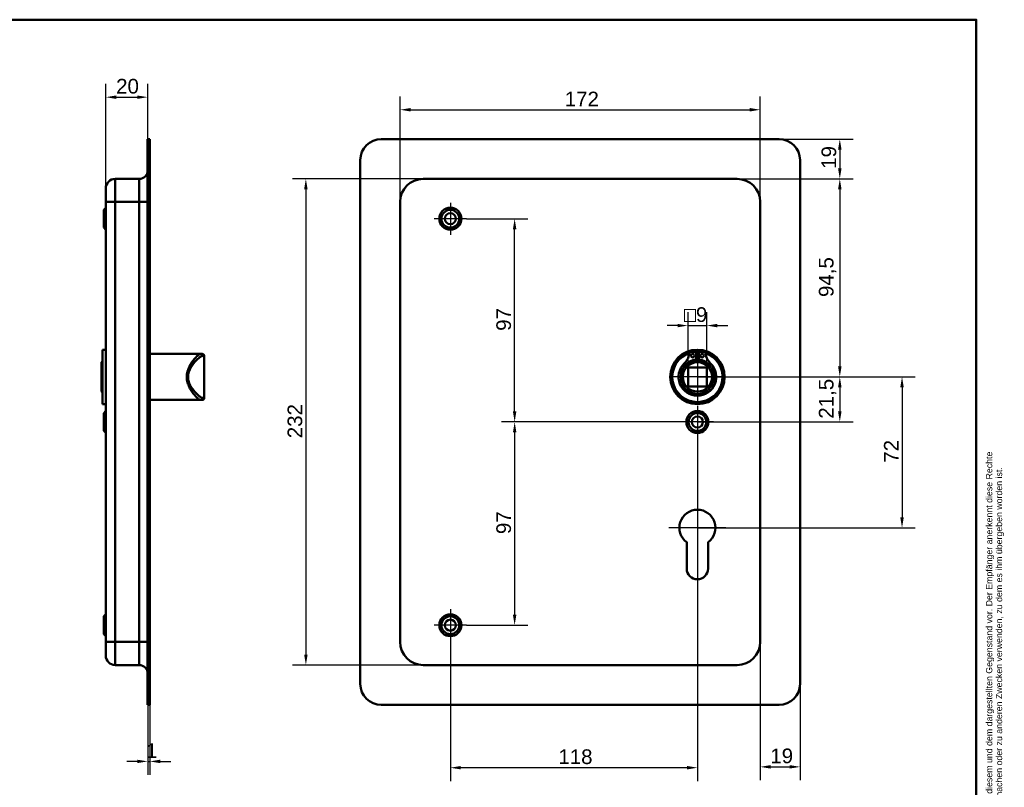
# Model space of a CAD drawing. Header units: millimetres. Extents: x 20 to 833, y 20 to 574.
# Tile 7 of 7: x 363 to 833, y 208 to 574. Entities that reach past the tile are written whole.
import ezdxf
from ezdxf.enums import TextEntityAlignment as Align

# ---------------------------------------------------------------- set-up
doc = ezdxf.new("R2010")
doc.units = ezdxf.units.MM
doc.header["$LTSCALE"] = 2
for name, color, linetype, lineweight in [('Bemaßungen(DIN)', 7, 'Continuous', 25), ('Mittelpunktmarkierung(DIN)', 7, 'Continuous', 25), ('Sichtbare Kanten(DIN)', 7, 'Continuous', 50), ('Sichtbare tangentiale Kanten(DIN)', 7, 'Continuous', 50), ('Skizziergeometrie(DIN)', 7, 'Continuous', 50), ('Skizzierlinie(DIN)', 7, 'Continuous', 25), ('Symbole(DIN)', 7, 'Continuous', 25)]:
    doc.layers.add(name, color=color, linetype=linetype, lineweight=lineweight)
doc.styles.add('Aktuell-DIN', font='arial.ttf')
doc.styles.add('STANDARD-DIN~0', font='arial.ttf')
doc.styles.add('Textstil10', font='arial.ttf')
doc.styles.add('Textstil41', font='arial.ttf', dxfattribs={"width": 0.8})
doc.styles.add('Textstil83', font='arial.ttf', dxfattribs={"width": 0.8})
doc.dimstyles.new('CAD-LAN', dxfattribs={"dimscale": 2, "dimtxt": 3.5, "dimasz": 2.5, "dimexe": 3.175, "dimexo": 0, "dimgap": 0.8, "dimtad": 1, "dimrnd": 1e-08, "dimtxsty": 'STANDARD-DIN~0', "dimcen": 0.09, "dimdle": 10, "dimclrd": 250, "dimclre": 250, "dimclrt": 250, "dimadec": 0, "dimazin": 2, "dimtfac": 1, "dimtmove": 0, "dimatfit": 3, "dimfxl": 1, "dimtolj": 1, "dimtzin": 0, "dimlwd": 25, "dimlwe": 25, "dimarcsym": 0})

# ---------------------------------------------------------------- blocks, each defined once
blk = doc.blocks.new('Ränder Standardrahmen')
at = {"layer": 'Skizziergeometrie(DIN)', "flags": 128}
blk.add_lwpolyline([(10, 10), (10, 287), (410, 287), (410, 10), (10, 10)], dxfattribs=at)
blk = doc.blocks.new('Schriftfelder Heusser')
at = {"layer": 'Skizziergeometrie(DIN)'}
for p, q in [((101, 229.92), (101, 236.92)), ((101, 236.92), (291, 236.92)), ((111, 229.92), (111, 236.92)), ((123, 229.92), (123, 236.92)), ((232, 229.92), (232, 236.92)), ((256, 229.92), (256, 236.92)), ((291, 236.92), (291, 229.92)), ((101, 191.42), (101, 229.92)), ((101, 229.92), (291, 229.92)), ((111, 229.92), (111, 221.42)), ((123, 229.92), (123, 221.42)), ((232, 229.92), (232, 221.42)), ((256, 229.92), (256, 221.42)), ((291, 229.92), (291, 191.42)), ((101, 221.42), (291, 221.42)), ((150, 221.42), (150, 204.42)), ((198.85, 221.42), (198.85, 204.42)), ((216.35, 221.42), (216.35, 204.42)), ((238.35, 221.42), (238.35, 204.42)), ((278, 221.42), (278, 191.42)), ((278, 208.67), (291, 208.67)), ((101, 204.42), (291, 204.42)), ((142, 204.42), (142, 191.42)), ((236, 204.42), (236, 191.42)), ((278, 200.17), (291, 200.17)), ((291, 191.42), (101, 191.42))]:
    blk.add_line(p, q, dxfattribs=at)
at = {"layer": 'Skizzierlinie(DIN)'}
for p, q in [((113.5, 221.42), (113.5, 204.42)), ((118, 221.42), (118, 204.42)), ((162.35, 221.42), (162.35, 204.42)), ((166.85, 221.42), (166.85, 204.42)), ((113.5, 217.17), (150, 217.17)), ((162.35, 217.17), (278, 217.17)), ((113.5, 212.92), (150, 212.92)), ((162.35, 212.92), (278, 212.92)), ((113.5, 208.67), (150, 208.67)), ((162.35, 208.67), (278, 208.67))]:
    blk.add_line(p, q, dxfattribs=at)
for centre in [(115.75, 219.25), (164.6, 219.25), (115.75, 215.04), (164.6, 215.04), (115.75, 210.79), (164.6, 210.79), (115.75, 206.54), (164.6, 206.54)]:
    blk.add_circle(centre, 1.75, dxfattribs=at)
at = {"layer": 'Symbole(DIN)', "color": 7, "insert": (293.33, 191.7), "char_height": 1.5, "width": 182.3003, "attachment_point": 1, "rotation": 90, "line_spacing_factor": 0.944221, "style": 'Aktuell-DIN'}
blk.add_mtext('\\fArial|b0|i0;\\H1.5000;Die Schlossfabrik Heusser AG ist Eigentümerin dieses Dokumentes und behält sich alle Rechte an diesem und dem dargestellten Gegenstand vor. Der Empfänger anerkennt diese Rechte\\Pund wird das Dokument nicht ohne schriftliche Ermächtigung der Eigentümerin Dritten zugänglich machen oder zu anderen Zwecken verwenden, zu dem es ihm übergeben worden ist.\\P ', dxfattribs=at)
at = {"layer": 'Symbole(DIN)', "color": 179, "true_color": 0x262659, "style": 'Aktuell-DIN'}
for s, insert, char_height, attachment_point in [('Pos.', (106, 227), 2.489, 2), ('Menge', (117, 227), 2.489, 2), ('Benennung', (125.81, 225.38), 2.489, 4), ('B-Nummer', (234.74, 225.62), 2.489, 4), ('Material', (265.02, 225.62), 2.489, 5), ('\\fArial|b0|i0;a', (115.81, 219.53), 2, 5), ('\\fArial|b0|i0;e', (164.54, 219.53), 2, 5), ('\\fArial|b0|i0;Gezeichnet', (200.05, 219.23), 2, 4), ('\\fArial|b0|i0;b', (115.75, 215), 2, 5), ('\\fArial|b0|i0;f', (164.55, 215.06), 2, 5), ('\\fArial|b0|i0;Freigegeben', (199.92, 216), 2, 1), ('\\fArial|b0|i0;Projekt', (200, 211.98), 2, 1), ('\\fArial|b0|i0;c', (115.75, 211.01), 2, 5), ('\\fArial|b0|i0;g', (164.63, 211.05), 2, 5), ('\\fArial|b0|i0;d', (115.76, 206.55), 2, 5), ('\\fArial|b0|i0;h', (164.55, 206.57), 2, 5), ('\\fArial|b0|i0;CAD-Nr.', (200, 207.5), 2, 1), ('\\fArial|b0|i0;\\H2.0000;Massstab', (284.39, 206.37), 2, 5), ('\\fArial|b0|i0;\\H2.0000;Baugruppe', (143.1, 203.73), 2, 1), ('\\fArial|b0|i0;Zeichnungs-Nr.', (237, 203.5), 2, 1), ('\\fArial|b0|i0;\\H2.5000;4853 Murgenthal', (113.33, 192.46), 2.5, 7)]:
    blk.add_mtext(s, dxfattribs=dict(at, insert=insert, char_height=char_height, attachment_point=attachment_point))
at = {"layer": 'Symbole(DIN)', "color": 179, "true_color": 0x262659, "attachment_point": 5, "style": 'Aktuell-DIN'}
for s, insert, char_height, width in [('Änd.', (107.21, 213), 2.489, 12.3494), ('Änd.', (156.12, 212.76), 2.489, 12.3494), ('\\fArial|b0|i0;Änderung', (284.51, 202.33), 2, 12.1143)]:
    blk.add_mtext(s, dxfattribs=dict(at, insert=insert, char_height=char_height, width=width))
at = {"layer": 'Symbole(DIN)', "color": 7, "insert": (143.1, 196.62), "char_height": 4.5, "width": 90.18, "attachment_point": 4, "style": 'Aktuell-DIN'}
blk.add_mtext('\\fArial|b0|i0;\\W0.90;\\H4.5000;Heusser-Muschel Serie 6  EN179', dxfattribs=at)
at = {"layer": 'Symbole(DIN)', "color": 179, "true_color": 0x262659, "style": 'Textstil10'}
blk.add_attdef('ERSTELLUNGSDATUM_001', (217.26, 218.29), '', height=2, dxfattribs=at)
at = {"layer": 'Symbole(DIN)', "color": 179, "true_color": 0x262659}
for tag, height, style, p in [('AUTOR', 2.49, 'Aktuell-DIN', (240.03, 219.26)), ('KONTROLLDATUM', 2, 'Textstil10', (217.42, 215.04)), ('KONTROLLIERT_VON', 2, 'Textstil10', (239.98, 215.05))]:
    blk.add_attdef(tag, text='', height=height, dxfattribs=dict(at, style=style)).set_placement(p, align=Align.MIDDLE_LEFT)
at = {"layer": 'Symbole(DIN)', "color": 7, "style": 'Textstil83', "width": 0.8}
blk.add_attdef('Anfänglicher_Ansichtsmaßstab_001', (281.57, 213.34), '', height=2.3, dxfattribs=at)
at = {"layer": 'Symbole(DIN)', "color": 179, "true_color": 0x262659, "style": 'Textstil10'}
blk.add_attdef('PROJEKT', text='', height=2, dxfattribs=at).set_placement((217.77, 209.72), align=Align.BOTTOM_LEFT)
at = {"layer": 'Symbole(DIN)', "color": 7, "style": 'Textstil41', "width": 0.8}
blk.add_attdef('STATUS', text='', height=5, dxfattribs=at).set_placement((284.53, 195.86), align=Align.MIDDLE_CENTER)
blk = doc.blocks.new('*D8')
at = {"layer": 'Bemaßungen(DIN)', "color": 250, "linetype": 'Continuous', "lineweight": 25, "true_color": 0x3f3f3f, "transparency": 16777216}
for p, q in [((544.85, 487.02), (544.85, 537.37)), ((716.85, 487.02), (716.85, 537.37)), ((549.85, 531.02), (711.85, 531.02))]:
    blk.add_line(p, q, dxfattribs=at)
at = {"layer": 'Bemaßungen(DIN)', "color": 250, "linetype": 'Continuous', "true_color": 0x3f3f3f, "transparency": 16777216}
for points in [[(549.85, 531.85), (549.85, 530.19), (544.85, 531.02)], [(711.85, 531.85), (711.85, 530.19), (716.85, 531.02)]]:
    blk.add_solid(points, dxfattribs=at)
at = {"layer": 'Defpoints', "color": 0, "linetype": 'Continuous', "transparency": 16777216}
for p in [(716.85, 531.02), (544.85, 487.02), (716.85, 487.02)]:
    blk.add_point(p, dxfattribs=at)
at = {"layer": 'Bemaßungen(DIN)', "color": 250, "linetype": 'Continuous', "lineweight": 25, "true_color": 0x3f3f3f, "transparency": 16777216, "insert": (623.48, 539.65), "char_height": 7, "attachment_point": 1, "style": 'STANDARD-DIN~0'}
blk.add_mtext('\\A1;172', dxfattribs=at)
blk = doc.blocks.new('*D9')
at = {"layer": 'Bemaßungen(DIN)', "color": 250, "linetype": 'Continuous', "lineweight": 25, "true_color": 0x3f3f3f, "transparency": 16777216}
for p, q in [((555.85, 498.02), (493.5, 498.02)), ((499.85, 493.02), (499.85, 271.02)), ((555.85, 266.02), (493.5, 266.02))]:
    blk.add_line(p, q, dxfattribs=at)
at = {"layer": 'Bemaßungen(DIN)', "color": 250, "linetype": 'Continuous', "true_color": 0x3f3f3f, "transparency": 16777216}
for points in [[(499.02, 493.02), (500.68, 493.02), (499.85, 498.02)], [(499.02, 271.02), (500.68, 271.02), (499.85, 266.02)]]:
    blk.add_solid(points, dxfattribs=at)
at = {"layer": 'Defpoints', "color": 0, "linetype": 'Continuous', "transparency": 16777216}
for p in [(555.85, 498.02), (499.85, 266.02), (555.85, 266.02)]:
    blk.add_point(p, dxfattribs=at)
at = {"layer": 'Bemaßungen(DIN)', "color": 250, "linetype": 'Continuous', "lineweight": 25, "true_color": 0x3f3f3f, "transparency": 16777216, "insert": (491.1, 374.26), "char_height": 7, "attachment_point": 1, "rotation": 90, "style": 'STANDARD-DIN~0'}
blk.add_mtext('\\A1;232', dxfattribs=at)
blk = doc.blocks.new('*D10')
at = {"layer": 'Bemaßungen(DIN)', "color": 250, "linetype": 'Continuous', "lineweight": 25, "true_color": 0x3f3f3f, "transparency": 16777216}
for p, q in [((705.85, 498.02), (761.2, 498.02)), ((754.85, 493.02), (754.85, 408.52)), ((686.85, 403.52), (761.2, 403.52))]:
    blk.add_line(p, q, dxfattribs=at)
at = {"layer": 'Bemaßungen(DIN)', "color": 250, "linetype": 'Continuous', "true_color": 0x3f3f3f, "transparency": 16777216}
for points in [[(754.02, 493.02), (755.68, 493.02), (754.85, 498.02)], [(754.02, 408.52), (755.68, 408.52), (754.85, 403.52)]]:
    blk.add_solid(points, dxfattribs=at)
at = {"layer": 'Defpoints', "color": 0, "linetype": 'Continuous', "transparency": 16777216}
for p in [(705.85, 498.02), (686.85, 403.52), (754.85, 403.52)]:
    blk.add_point(p, dxfattribs=at)
at = {"layer": 'Bemaßungen(DIN)', "color": 250, "linetype": 'Continuous', "lineweight": 25, "true_color": 0x3f3f3f, "transparency": 16777216, "insert": (744.84, 441.65), "char_height": 7, "attachment_point": 1, "rotation": 90, "style": 'STANDARD-DIN~0'}
blk.add_mtext('\\A1;94,5', dxfattribs=at)
blk = doc.blocks.new('*D11')
at = {"layer": 'Bemaßungen(DIN)', "color": 250, "linetype": 'Continuous', "lineweight": 25, "true_color": 0x3f3f3f, "transparency": 16777216}
for p, q in [((686.85, 403.52), (761.2, 403.52)), ((754.85, 398.52), (754.85, 387.02)), ((686.85, 382.02), (761.2, 382.02))]:
    blk.add_line(p, q, dxfattribs=at)
at = {"layer": 'Bemaßungen(DIN)', "color": 250, "linetype": 'Continuous', "true_color": 0x3f3f3f, "transparency": 16777216}
for points in [[(754.02, 398.52), (755.68, 398.52), (754.85, 403.52)], [(754.02, 387.02), (755.68, 387.02), (754.85, 382.02)]]:
    blk.add_solid(points, dxfattribs=at)
at = {"layer": 'Defpoints', "color": 0, "linetype": 'Continuous', "transparency": 16777216}
for p in [(686.85, 403.52), (686.85, 382.02), (754.85, 382.02)]:
    blk.add_point(p, dxfattribs=at)
at = {"layer": 'Bemaßungen(DIN)', "color": 250, "linetype": 'Continuous', "lineweight": 25, "true_color": 0x3f3f3f, "transparency": 16777216, "insert": (744.84, 383.59), "char_height": 7, "attachment_point": 1, "rotation": 90, "style": 'STANDARD-DIN~0'}
blk.add_mtext('\\A1;21,5', dxfattribs=at)
blk = doc.blocks.new('*D12')
at = {"layer": 'Bemaßungen(DIN)', "color": 250, "linetype": 'Continuous', "lineweight": 25, "true_color": 0x3f3f3f, "transparency": 16777216}
for p, q in [((686.85, 403.52), (790.91, 403.52)), ((784.56, 398.52), (784.56, 336.52)), ((686.85, 331.52), (790.91, 331.52))]:
    blk.add_line(p, q, dxfattribs=at)
at = {"layer": 'Bemaßungen(DIN)', "color": 250, "linetype": 'Continuous', "true_color": 0x3f3f3f, "transparency": 16777216}
for points in [[(783.73, 398.52), (785.4, 398.52), (784.56, 403.52)], [(783.73, 336.52), (785.4, 336.52), (784.56, 331.52)]]:
    blk.add_solid(points, dxfattribs=at)
at = {"layer": 'Defpoints', "color": 0, "linetype": 'Continuous', "transparency": 16777216}
for p in [(686.85, 403.52), (686.85, 331.52), (784.56, 331.52)]:
    blk.add_point(p, dxfattribs=at)
at = {"layer": 'Bemaßungen(DIN)', "color": 250, "linetype": 'Continuous', "lineweight": 25, "true_color": 0x3f3f3f, "transparency": 16777216, "insert": (775.94, 362.57), "char_height": 7, "attachment_point": 1, "rotation": 90, "style": 'STANDARD-DIN~0'}
blk.add_mtext('\\A1;72', dxfattribs=at)
blk = doc.blocks.new('*D13')
at = {"layer": 'Bemaßungen(DIN)', "color": 250, "linetype": 'Continuous', "lineweight": 25, "true_color": 0x3f3f3f, "transparency": 16777216}
for p, q in [((725.85, 517.02), (761.2, 517.02)), ((754.85, 512.02), (754.85, 503.02)), ((705.85, 498.02), (761.2, 498.02))]:
    blk.add_line(p, q, dxfattribs=at)
at = {"layer": 'Bemaßungen(DIN)', "color": 250, "linetype": 'Continuous', "true_color": 0x3f3f3f, "transparency": 16777216}
for points in [[(754.02, 512.02), (755.68, 512.02), (754.85, 517.02)], [(754.02, 503.02), (755.68, 503.02), (754.85, 498.02)]]:
    blk.add_solid(points, dxfattribs=at)
at = {"layer": 'Defpoints', "color": 0, "linetype": 'Continuous', "transparency": 16777216}
for p in [(725.85, 517.02), (705.85, 498.02), (754.85, 498.02)]:
    blk.add_point(p, dxfattribs=at)
at = {"layer": 'Bemaßungen(DIN)', "color": 250, "linetype": 'Continuous', "lineweight": 25, "true_color": 0x3f3f3f, "transparency": 16777216, "insert": (746.1, 502.83), "char_height": 7, "attachment_point": 1, "rotation": 90, "style": 'STANDARD-DIN~0'}
blk.add_mtext('\\A1;19', dxfattribs=at)
blk = doc.blocks.new('*D14')
at = {"layer": 'Bemaßungen(DIN)', "color": 250, "linetype": 'Continuous', "lineweight": 25, "true_color": 0x3f3f3f, "transparency": 16777216}
for p, q in [((576.5, 479.02), (605.91, 479.02)), ((599.56, 387.02), (599.56, 474.02)), ((686.85, 382.02), (593.21, 382.02))]:
    blk.add_line(p, q, dxfattribs=at)
at = {"layer": 'Bemaßungen(DIN)', "color": 250, "linetype": 'Continuous', "true_color": 0x3f3f3f, "transparency": 16777216}
for points in [[(598.73, 474.02), (600.39, 474.02), (599.56, 479.02)], [(598.73, 387.02), (600.39, 387.02), (599.56, 382.02)]]:
    blk.add_solid(points, dxfattribs=at)
at = {"layer": 'Defpoints', "color": 0, "linetype": 'Continuous', "transparency": 16777216}
for p in [(576.5, 479.02), (599.56, 479.02), (686.85, 382.02)]:
    blk.add_point(p, dxfattribs=at)
at = {"layer": 'Bemaßungen(DIN)', "color": 250, "linetype": 'Continuous', "lineweight": 25, "true_color": 0x3f3f3f, "transparency": 16777216, "insert": (590.81, 425.51), "char_height": 7, "attachment_point": 1, "rotation": 90, "style": 'STANDARD-DIN~0'}
blk.add_mtext('\\A1;97', dxfattribs=at)
blk = doc.blocks.new('*D15')
at = {"layer": 'Bemaßungen(DIN)', "color": 250, "linetype": 'Continuous', "lineweight": 25, "true_color": 0x3f3f3f, "transparency": 16777216}
for p, q in [((686.85, 382.02), (593.21, 382.02)), ((599.56, 377.02), (599.56, 290.02)), ((576.5, 285.02), (605.91, 285.02))]:
    blk.add_line(p, q, dxfattribs=at)
at = {"layer": 'Bemaßungen(DIN)', "color": 250, "linetype": 'Continuous', "true_color": 0x3f3f3f, "transparency": 16777216}
for points in [[(598.73, 377.02), (600.39, 377.02), (599.56, 382.02)], [(598.73, 290.02), (600.39, 290.02), (599.56, 285.02)]]:
    blk.add_solid(points, dxfattribs=at)
at = {"layer": 'Defpoints', "color": 0, "linetype": 'Continuous', "transparency": 16777216}
for p in [(686.85, 382.02), (576.5, 285.02), (599.56, 285.02)]:
    blk.add_point(p, dxfattribs=at)
at = {"layer": 'Bemaßungen(DIN)', "color": 250, "linetype": 'Continuous', "lineweight": 25, "true_color": 0x3f3f3f, "transparency": 16777216, "insert": (590.81, 328.51), "char_height": 7, "attachment_point": 1, "rotation": 90, "style": 'STANDARD-DIN~0'}
blk.add_mtext('\\A1;97', dxfattribs=at)
blk = doc.blocks.new('*D16')
at = {"layer": 'Bemaßungen(DIN)', "color": 250, "linetype": 'Continuous', "lineweight": 25, "true_color": 0x3f3f3f, "transparency": 16777216}
for p, q in [((686.85, 374.37), (686.85, 210.67)), ((568.85, 277.37), (568.85, 210.67)), ((681.85, 217.02), (573.85, 217.02))]:
    blk.add_line(p, q, dxfattribs=at)
at = {"layer": 'Bemaßungen(DIN)', "color": 250, "linetype": 'Continuous', "true_color": 0x3f3f3f, "transparency": 16777216}
for points in [[(573.85, 217.85), (573.85, 216.19), (568.85, 217.02)], [(681.85, 217.85), (681.85, 216.19), (686.85, 217.02)]]:
    blk.add_solid(points, dxfattribs=at)
at = {"layer": 'Defpoints', "color": 0, "linetype": 'Continuous', "transparency": 16777216}
for p in [(686.85, 374.37), (568.85, 277.37), (568.85, 217.02)]:
    blk.add_point(p, dxfattribs=at)
at = {"layer": 'Bemaßungen(DIN)', "color": 250, "linetype": 'Continuous', "lineweight": 25, "true_color": 0x3f3f3f, "transparency": 16777216, "insert": (620.44, 225.77), "char_height": 7, "attachment_point": 1, "style": 'STANDARD-DIN~0'}
blk.add_mtext('\\A1;118', dxfattribs=at)
blk = doc.blocks.new('*D17')
at = {"layer": 'Bemaßungen(DIN)', "color": 250, "linetype": 'Continuous', "lineweight": 25, "true_color": 0x3f3f3f, "transparency": 16777216}
for p, q in [((716.85, 277.02), (716.85, 211.07)), ((735.85, 257.02), (735.85, 211.07)), ((721.85, 217.42), (730.85, 217.42))]:
    blk.add_line(p, q, dxfattribs=at)
at = {"layer": 'Bemaßungen(DIN)', "color": 250, "linetype": 'Continuous', "true_color": 0x3f3f3f, "transparency": 16777216}
for points in [[(721.85, 218.25), (721.85, 216.59), (716.85, 217.42)], [(730.85, 218.25), (730.85, 216.59), (735.85, 217.42)]]:
    blk.add_solid(points, dxfattribs=at)
at = {"layer": 'Defpoints', "color": 0, "linetype": 'Continuous', "transparency": 16777216}
for p in [(716.85, 277.02), (735.85, 257.02), (735.85, 217.42)]:
    blk.add_point(p, dxfattribs=at)
at = {"layer": 'Bemaßungen(DIN)', "color": 250, "linetype": 'Continuous', "lineweight": 25, "true_color": 0x3f3f3f, "transparency": 16777216, "insert": (721.66, 226.17), "char_height": 7, "attachment_point": 1, "style": 'STANDARD-DIN~0'}
blk.add_mtext('\\A1;19', dxfattribs=at)
blk = doc.blocks.new('*D18')
at = {"layer": 'Bemaßungen(DIN)', "color": 250, "linetype": 'Continuous', "lineweight": 25, "true_color": 0x3f3f3f, "transparency": 16777216}
for p, q in [((682.35, 408.02), (682.35, 434.37)), ((691.35, 408.02), (691.35, 434.37)), ((677.35, 428.02), (672.35, 428.02)), ((682.35, 428.02), (691.35, 428.02)), ((696.35, 428.02), (701.35, 428.02))]:
    blk.add_line(p, q, dxfattribs=at)
at = {"layer": 'Bemaßungen(DIN)', "color": 250, "linetype": 'Continuous', "true_color": 0x3f3f3f, "transparency": 16777216}
for points in [[(677.35, 428.85), (677.35, 427.19), (682.35, 428.02)], [(696.35, 428.85), (696.35, 427.19), (691.35, 428.02)]]:
    blk.add_solid(points, dxfattribs=at)
at = {"layer": 'Defpoints', "color": 0, "linetype": 'Continuous', "transparency": 16777216}
for p in [(691.35, 428.02), (682.35, 408.02), (691.35, 408.02)]:
    blk.add_point(p, dxfattribs=at)
at = {"layer": 'Bemaßungen(DIN)', "color": 250, "linetype": 'Continuous', "lineweight": 25, "true_color": 0x3f3f3f, "transparency": 16777216, "insert": (680.48, 436.77), "char_height": 7, "attachment_point": 1, "style": 'STANDARD-DIN~0'}
blk.add_mtext('\\A1;\\fAIGDT|b0|i0;\\H7.0000;o\\fArial|b0|i0;\\H7.0000;9', dxfattribs=at)
blk = doc.blocks.new('*D19')
at = {"layer": 'Bemaßungen(DIN)', "color": 250, "linetype": 'Continuous', "lineweight": 25, "true_color": 0x3f3f3f, "transparency": 16777216}
for p, q in [((404.3, 493.52), (404.3, 543.37)), ((424.3, 517.02), (424.3, 543.37)), ((409.3, 537.02), (419.3, 537.02))]:
    blk.add_line(p, q, dxfattribs=at)
at = {"layer": 'Bemaßungen(DIN)', "color": 250, "linetype": 'Continuous', "true_color": 0x3f3f3f, "transparency": 16777216}
for points in [[(409.3, 537.85), (409.3, 536.19), (404.3, 537.02)], [(419.3, 537.85), (419.3, 536.19), (424.3, 537.02)]]:
    blk.add_solid(points, dxfattribs=at)
at = {"layer": 'Defpoints', "color": 0, "linetype": 'Continuous', "transparency": 16777216}
for p in [(424.3, 537.02), (424.3, 517.02), (404.3, 493.52)]:
    blk.add_point(p, dxfattribs=at)
at = {"layer": 'Bemaßungen(DIN)', "color": 250, "linetype": 'Continuous', "lineweight": 25, "true_color": 0x3f3f3f, "transparency": 16777216, "insert": (409.24, 545.77), "char_height": 7, "attachment_point": 1, "style": 'STANDARD-DIN~0'}
blk.add_mtext('\\A1;20', dxfattribs=at)
blk = doc.blocks.new('*D20')
at = {"layer": 'Bemaßungen(DIN)', "color": 250, "linetype": 'Continuous', "lineweight": 25, "true_color": 0x3f3f3f, "transparency": 16777216}
for p, q in [((424.3, 247.02), (424.3, 213.67)), ((425.3, 247.02), (425.3, 213.67)), ((419.3, 220.02), (414.3, 220.02)), ((424.3, 220.02), (425.3, 220.02)), ((430.3, 220.02), (435.3, 220.02))]:
    blk.add_line(p, q, dxfattribs=at)
at = {"layer": 'Bemaßungen(DIN)', "color": 250, "linetype": 'Continuous', "true_color": 0x3f3f3f, "transparency": 16777216}
for points in [[(419.3, 220.85), (419.3, 219.19), (424.3, 220.02)], [(430.3, 220.85), (430.3, 219.19), (425.3, 220.02)]]:
    blk.add_solid(points, dxfattribs=at)
at = {"layer": 'Defpoints', "color": 0, "linetype": 'Continuous', "transparency": 16777216}
for p in [(424.3, 247.02), (425.3, 247.02), (425.3, 220.02)]:
    blk.add_point(p, dxfattribs=at)
at = {"layer": 'Bemaßungen(DIN)', "color": 250, "linetype": 'Continuous', "lineweight": 25, "true_color": 0x3f3f3f, "transparency": 16777216, "insert": (423.51, 228.65), "char_height": 7, "attachment_point": 1, "style": 'STANDARD-DIN~0'}
blk.add_mtext('\\A1;1', dxfattribs=at)

msp = doc.modelspace()

# ---------------------------------------------------------------- linework, layer by layer
at = {"layer": 'Mittelpunktmarkierung(DIN)', "linetype": 'Continuous'}
for p, q in [((568.849, 486.67), (568.849, 471.37)), ((576.499, 479.02), (561.199, 479.02)), ((686.849, 415.52), (686.849, 391.52)), ((698.849, 403.52), (674.849, 403.52)), ((686.849, 389.67), (686.849, 374.37)), ((694.499, 382.02), (679.199, 382.02)), ((686.849, 345.12), (686.849, 321.52)), ((700.449, 331.52), (673.249, 331.52)), ((568.849, 292.67), (568.849, 277.37)), ((576.499, 285.02), (561.199, 285.02))]:
    msp.add_line(p, q, dxfattribs=at)
at = {"layer": 'Sichtbare Kanten(DIN)'}
for p, q in [((425.297, 517.02), (424.297, 517.02)), ((424.297, 507.02), (424.297, 517.02)), ((425.297, 517.02), (425.297, 507.02)), ((535.849, 517.02), (725.849, 517.02)), ((424.297, 507.02), (424.297, 257.02)), ((425.297, 507.02), (425.297, 257.02)), ((525.849, 257.02), (525.849, 507.02)), ((735.849, 507.02), (735.849, 257.02)), ((420.297, 498.02), (408.797, 498.02)), ((705.849, 498.02), (555.849, 498.02)), ((404.297, 487.02), (404.297, 493.52)), ((404.297, 487.02), (404.297, 277.02)), ((544.849, 487.02), (544.849, 277.02)), ((716.849, 277.02), (716.849, 487.02)), ((403.297, 483.27), (404.297, 484.27)), ((403.297, 474.77), (403.297, 483.27)), ((403.297, 474.77), (404.297, 473.77)), ((402.797, 416.52), (402.797, 390.52)), ((402.797, 416.52), (404.297, 416.52)), ((425.297, 414.52), (445.297, 414.52)), ((445.297, 414.52), (449.627, 414.52)), ((449.627, 414.52), (450.297, 414.52)), ((683.208, 415.478), (686.232, 415.478)), ((686.232, 415.478), (686.232, 411.778)), ((687.465, 411.778), (687.465, 415.478)), ((687.465, 415.478), (690.489, 415.478)), ((402.297, 410.52), (402.797, 411.02)), ((402.297, 396.52), (402.297, 410.52)), ((451.297, 393.52), (451.297, 413.52)), ((682.349, 399.02), (682.349, 408.02)), ((682.349, 408.02), (691.349, 408.02)), ((691.349, 408.02), (691.349, 399.02)), ((402.297, 396.52), (402.797, 396.02)), ((691.349, 399.02), (682.349, 399.02)), ((402.797, 390.52), (404.297, 390.52)), ((425.297, 392.52), (445.297, 392.52)), ((445.297, 392.52), (449.627, 392.52)), ((450.297, 392.52), (449.627, 392.52)), ((403.297, 386.27), (404.297, 387.27)), ((403.297, 377.77), (403.297, 386.27)), ((403.297, 377.77), (404.297, 376.77)), ((681.749, 312.02), (681.749, 324.595)), ((691.949, 324.595), (691.949, 312.02)), ((403.297, 289.27), (404.297, 290.27)), ((403.297, 280.77), (403.297, 289.27)), ((403.297, 280.77), (404.297, 279.77)), ((404.297, 270.52), (404.297, 277.02)), ((420.297, 266.02), (408.797, 266.02)), ((555.849, 266.02), (705.849, 266.02)), ((424.297, 247.02), (424.297, 257.02)), ((425.297, 257.02), (425.297, 247.02)), ((424.297, 247.02), (425.297, 247.02)), ((725.849, 247.02), (535.849, 247.02))]:
    msp.add_line(p, q, dxfattribs=at)
for centre, radius in [((568.849, 479.02), 5.25), ((568.849, 479.02), 4.25), ((568.849, 479.02), 2.65), ((686.849, 403.52), 13), ((686.849, 403.52), 12.5), ((684.617, 413.628), 0.85), ((689.08, 413.628), 0.85), ((686.849, 403.52), 8), ((686.849, 403.52), 7), ((686.849, 382.02), 5.25), ((686.849, 382.02), 4.25), ((686.849, 382.02), 2.65), ((568.849, 285.02), 5.25), ((568.849, 285.02), 4.25), ((568.849, 285.02), 2.65)]:
    msp.add_circle(centre, radius, dxfattribs=at)
for centre, radius, start, end in [((535.849, 507.02), 10, 90, 180), ((725.849, 507.02), 10, 0, 90), ((420.297, 502.02), 4, 270, 0), ((408.797, 493.52), 4.5, 90, 180), ((555.849, 487.02), 11, 90, 180), ((705.849, 487.02), 11, 0, 90), ((450.297, 413.52), 1, 0, 90), ((686.849, 403.52), 12, 108.17213, 71.82787), ((674.526, 416.218), 8.678, 314.1409, 355.03295), ((686.849, 403.52), 12, 85.21102, 94.78898), ((699.172, 416.218), 8.678, 184.96705, 225.8591), ((686.849, 403.52), 9.017, 134.1409, 45.8591), ((686.849, 404.253), 7.55, 94.68501, 144.3129), ((686.849, 403.52), 8.2, 63.63056, 116.36944), ((686.849, 403.52), 9, 86.0711, 93.9289), ((686.849, 404.253), 7.55, 35.6871, 85.31499), ((450.297, 393.52), 1, 270, 0), ((686.849, 331.52), 8.6, 306.37184, 233.62816), ((686.849, 312.02), 5.1, 180, 0), ((555.849, 277.02), 11, 180, 270), ((705.849, 277.02), 11, 270, 0), ((408.797, 270.52), 4.5, 180, 270), ((420.297, 262.02), 4, 0, 90), ((535.849, 257.02), 10, 180, 270), ((725.849, 257.02), 10, 270, 0)]:
    msp.add_arc(centre, radius, start, end, dxfattribs=at)
at = {"layer": 'Sichtbare tangentiale Kanten(DIN)'}
for p, q in [((424.297, 507.02), (425.297, 507.02)), ((408.797, 498.02), (408.797, 487.02)), ((420.297, 487.02), (420.297, 498.02)), ((408.797, 487.02), (404.297, 487.02)), ((420.297, 487.02), (408.797, 487.02)), ((408.797, 277.02), (408.797, 487.02)), ((420.297, 487.02), (420.297, 277.02)), ((420.297, 487.02), (424.297, 487.02)), ((451.297, 413.52), (450.592, 413.52)), ((450.592, 393.52), (451.297, 393.52)), ((408.797, 277.02), (404.297, 277.02)), ((420.297, 277.02), (408.797, 277.02)), ((408.797, 277.02), (408.797, 266.02)), ((420.297, 266.02), (420.297, 277.02)), ((420.297, 277.02), (424.297, 277.02)), ((425.297, 257.02), (424.297, 257.02))]:
    msp.add_line(p, q, dxfattribs=at)
for centre, major_axis, start_param, end_param in [((449.627, 413.52), (0, 1), 4.712389, 6.2831853), ((449.627, 393.52), (0, -1), 0, 1.5707963)]:
    msp.add_ellipse(centre, major_axis=major_axis, ratio=0.9647528, start_param=start_param, end_param=end_param, dxfattribs=at)
for points, knots in [([(449.627, 414.52), (449.413, 414.52), (448.876, 414.312), (447.484, 413.186), (445.387, 410.722), (443.378, 407.12), (442.819, 403.529), (443.16, 401.292), (443.713, 399.66), (444.39, 398.153), (445.786, 395.834), (447.487, 393.853), (448.875, 392.727), (449.413, 392.52), (449.627, 392.52)], [-3.4261334, -3.4261334, -3.4261334, -3.4261334, -3.1814096, -2.9366858, -2.4472382, -1.9577905, -1.7130667, -1.4683429, -1.345981, -1.2236191, -0.9788953, -0.4894476, -0.2447238, 0, 0, 0, 0]), ([(450.592, 393.52), (450.366, 393.52), (450.084, 393.614), (449.76, 393.789), (449.435, 393.964), (449.07, 394.22), (448.677, 394.541), (447.892, 395.182), (446.996, 396.082), (446.138, 397.186), (445.708, 397.737), (445.289, 398.34), (444.911, 398.997), (444.722, 399.326), (444.544, 399.668), (444.382, 400.025), (444.22, 400.382), (444.075, 400.753), (443.954, 401.136), (443.712, 401.901), (443.569, 402.715), (443.571, 403.53), (443.572, 404.344), (443.719, 405.161), (443.959, 405.923), (444.438, 407.448), (445.283, 408.758), (446.145, 409.861), (447.008, 410.964), (447.894, 411.859), (448.677, 412.499), (449.069, 412.819), (449.435, 413.075), (449.759, 413.25), (450.084, 413.425), (450.366, 413.52), (450.592, 413.52)], [0, 0, 0, 0, 0.2447238, 0.2447238, 0.2447238, 0.4894476, 0.4894476, 0.4894476, 0.9788953, 0.9788953, 0.9788953, 1.2236191, 1.2236191, 1.2236191, 1.345981, 1.345981, 1.345981, 1.4683429, 1.4683429, 1.4683429, 1.7130667, 1.7130667, 1.7130667, 1.9577905, 1.9577905, 1.9577905, 2.4472382, 2.4472382, 2.4472382, 2.9366858, 2.9366858, 2.9366858, 3.1814096, 3.1814096, 3.1814096, 3.4261334, 3.4261334, 3.4261334, 3.4261334])]:
    msp.add_open_spline(points, degree=3, knots=knots, dxfattribs=at)

# ---------------------------------------------------------------- block references
at = {"xscale": 2, "yscale": 2, "zscale": 2}
msp.add_blockref('Ränder Standardrahmen', (0, 0), dxfattribs=at)
msp.add_blockref('Schriftfelder Heusser', (238, -362.833), dxfattribs=at).add_auto_attribs({'ERSTELLUNGSDATUM_001': '21.12.2020', 'Anfänglicher_Ansichtsmaßstab_001': '1 : 2'})

# ---------------------------------------------------------------- dimensions: what is measured, and where the dimension line sits
at = {"layer": 'Bemaßungen(DIN)', "color": 250, "linetype": 'Continuous', "lineweight": 25, "true_color": 0x3f3f3f}
for base, p1, p2, angle, override, picture, middle in [((424.297, 537.02), (404.297, 493.52), (424.297, 517.02), 180, {"dimgap": 0.8, "dimdec": 2, "dimtol": 0, "dimlim": 0, "dimtp": 0, "dimtm": 0, "dimtdec": 2, "dimtofl": 0, "dimatfit": 1}, '*D19', (414.297, 537.02)), ((716.849, 531.02), (544.849, 487.02), (716.849, 487.02), 180, {"dimgap": 0.8, "dimdec": 2, "dimtol": 0, "dimlim": 0, "dimtp": 0, "dimtm": 0, "dimtdec": 2, "dimtofl": 0, "dimatfit": 1}, '*D8', (630.849, 531.02)), ((754.849, 498.02), (725.849, 517.02), (705.849, 498.02), 270, {"dimgap": 0.8, "dimdec": 2, "dimtol": 0, "dimlim": 0, "dimtp": 0, "dimtm": 0, "dimtdec": 2, "dimtofl": 0, "dimatfit": 1}, '*D13', (754.849, 507.52)), ((499.849, 266.02), (555.849, 498.02), (555.849, 266.02), 90, {"dimgap": 0.8, "dimdec": 2, "dimtol": 0, "dimlim": 0, "dimtp": 0, "dimtm": 0, "dimtdec": 2, "dimtofl": 0, "dimatfit": 1}, '*D9', (499.849, 382.02)), ((754.849, 403.52), (705.849, 498.02), (686.849, 403.52), 90, {"dimgap": 0.8, "dimdec": 2, "dimtol": 0, "dimlim": 0, "dimtp": 0, "dimtm": 0, "dimtdec": 2, "dimtofl": 0, "dimatfit": 1}, '*D10', (754.849, 450.77)), ((599.561, 479.02), (686.849, 382.02), (576.499, 479.02), 90, {"dimgap": 0.8, "dimdec": 2, "dimtol": 0, "dimlim": 0, "dimtp": 0, "dimtm": 0, "dimtdec": 2, "dimtofl": 0, "dimatfit": 1}, '*D14', (599.561, 430.52)), ((754.849, 382.02), (686.849, 403.52), (686.849, 382.02), 90, {"dimgap": 0.8, "dimdec": 2, "dimtol": 0, "dimlim": 0, "dimtp": 0, "dimtm": 0, "dimtdec": 2, "dimtofl": 0, "dimatfit": 1}, '*D11', (754.849, 392.77)), ((784.564, 331.52), (686.849, 403.52), (686.849, 331.52), 90, {"dimgap": 0.8, "dimdec": 2, "dimtol": 0, "dimlim": 0, "dimtp": 0, "dimtm": 0, "dimtdec": 2, "dimtofl": 0, "dimatfit": 1}, '*D12', (784.564, 367.52)), ((599.561, 285.02), (686.849, 382.02), (576.499, 285.02), 90, {"dimgap": 0.8, "dimdec": 2, "dimtol": 0, "dimlim": 0, "dimtp": 0, "dimtm": 0, "dimtdec": 2, "dimtofl": 0, "dimatfit": 1}, '*D15', (599.561, 333.52)), ((568.849, 217.02), (686.849, 374.37), (568.849, 277.37), 180, {"dimgap": 0.8, "dimdec": 2, "dimtol": 0, "dimlim": 0, "dimtp": 0, "dimtm": 0, "dimtdec": 2, "dimtofl": 0, "dimatfit": 1}, '*D16', (627.849, 217.02)), ((425.297, 220.02), (424.297, 247.02), (425.297, 247.02), 180, {"dimgap": 0.8, "dimdec": 2, "dimtol": 0, "dimlim": 0, "dimtp": 0, "dimtm": 0, "dimtdec": 2, "dimtofl": 1, "dimatfit": 1}, '*D20', (424.797, 220.02))]:
    dim = msp.add_linear_dim(base=base, p1=p1, p2=p2, angle=angle, dimstyle='CAD-LAN', override=override, dxfattribs=at)
    dim.commit()
    dim.dimension.update_dxf_attribs({"geometry": picture, "text_midpoint": middle, "dimtype": 160})
dim = msp.add_linear_dim(base=(691.349, 428.02), p1=(682.349, 408.02), p2=(691.349, 408.02), angle=180, text='\\fAIGDT|b0|i0;\\H7.0000;o\\fArial|b0|i0;\\H7.0000;<>', dimstyle='CAD-LAN', override={"dimgap": 0.8, "dimdec": 2, "dimtol": 0, "dimlim": 0, "dimtp": 0, "dimtm": 0, "dimtdec": 2, "dimtofl": 1, "dimatfit": 1}, dxfattribs=at)
dim.commit()
dim.dimension.update_dxf_attribs({"geometry": '*D18', "text_midpoint": (686.849, 428.02), "dimtype": 160})
dim = msp.add_linear_dim(base=(735.849, 217.422), p1=(716.849, 277.02), p2=(735.849, 257.02), dimstyle='CAD-LAN', override={"dimgap": 0.8, "dimdec": 2, "dimtol": 0, "dimlim": 0, "dimtp": 0, "dimtm": 0, "dimtdec": 2, "dimtofl": 0, "dimatfit": 1}, dxfattribs=at)
dim.commit()
dim.dimension.update_dxf_attribs({"geometry": '*D17', "text_midpoint": (726.349, 217.422), "dimtype": 160})

doc.saveas('drawing.dxf')
